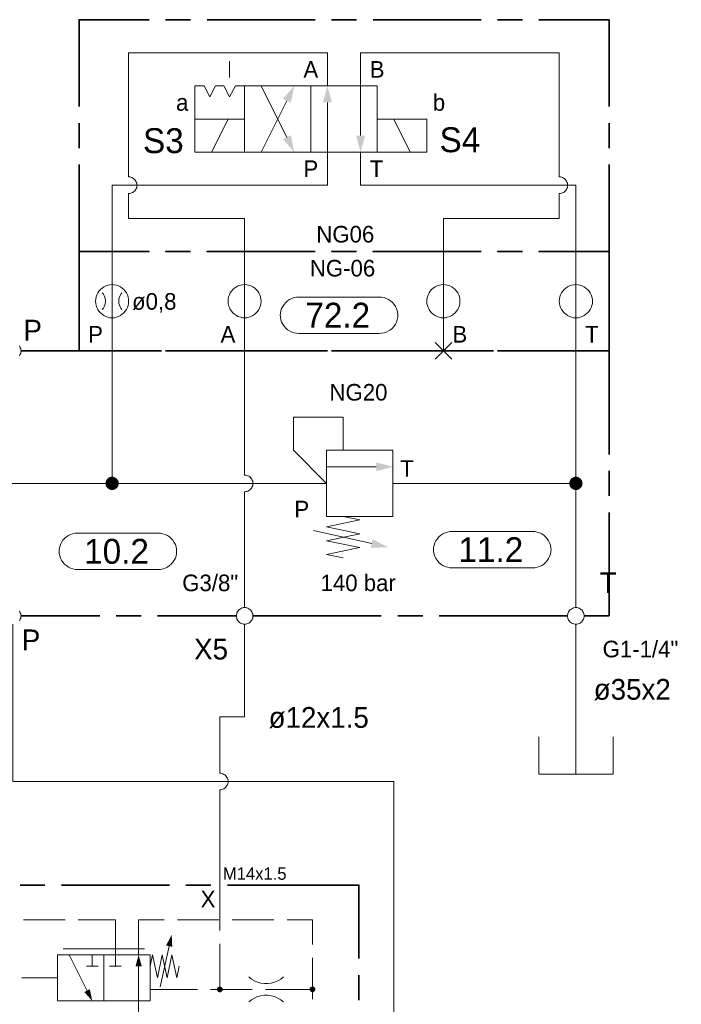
# Model space of a CAD drawing. Header units: millimetres. Extents: x 0 to 203, y 0 to 47.
# Tile 22 of 196: x 17.16 to 20.29, y 10.21 to 14.88. Entities that reach past the tile are written whole.
import ezdxf

# ---------------------------------------------------------------- set-up
doc = ezdxf.new("R2010")
doc.units = ezdxf.units.MM
for name, color, linetype in [('PDF_Geomertry', 7, 'Continuous'), ('PDF_Solid Fills', 7, 'Continuous'), ('PDF_Text', 7, 'Continuous')]:
    doc.layers.add(name, color=color, linetype=linetype)
doc.styles.add('PDF Arial', font='txt')

msp = doc.modelspace()

# ---------------------------------------------------------------- hatches: boundary and pattern name
at = {"layer": 'PDF_Solid Fills', "transparency": 33554559}
for points in [[(17.5946, 12.6776), (17.5785, 12.7049), (17.5826, 12.7068)], [(17.5946, 12.6776), (17.5826, 12.7068), (17.5863, 12.7082)], [(17.5946, 12.6776), (17.5863, 12.7082), (17.5904, 12.709)], [(17.5946, 12.6776), (17.5904, 12.709), (17.5946, 12.709)], [(17.5946, 12.6776), (17.5988, 12.709), (17.6029, 12.7082)], [(17.5946, 12.6776), (17.5946, 12.709), (17.5988, 12.709)], [(17.5946, 12.6776), (17.6029, 12.7082), (17.6062, 12.7068)], [(17.5946, 12.6776), (17.6062, 12.7068), (17.6104, 12.7049)], [(19.7946, 12.6776), (19.7793, 12.7049), (19.7826, 12.7068)], [(19.7946, 12.6776), (19.7826, 12.7068), (19.7868, 12.7082)], [(19.7946, 12.6776), (19.7868, 12.7082), (19.7904, 12.709)], [(19.7946, 12.6776), (19.7904, 12.709), (19.7946, 12.709)], [(19.7946, 12.6776), (19.7988, 12.709), (19.8029, 12.7082)], [(19.7946, 12.6776), (19.7946, 12.709), (19.7988, 12.709)], [(19.7946, 12.6776), (19.8029, 12.7082), (19.8071, 12.7068)], [(19.7946, 12.6776), (19.8071, 12.7068), (19.8104, 12.7049)], [(17.5946, 12.6776), (17.5632, 12.6818), (17.564, 12.686)], [(17.5946, 12.6776), (17.5632, 12.6776), (17.5632, 12.6818)], [(17.5946, 12.6776), (17.5632, 12.6735), (17.5632, 12.6776)], [(17.5946, 12.6776), (17.564, 12.6693), (17.5632, 12.6735)], [(17.5946, 12.6776), (17.564, 12.686), (17.5654, 12.6896)], [(17.5946, 12.6776), (17.5654, 12.6651), (17.564, 12.6693)], [(17.5946, 12.6776), (17.5654, 12.6896), (17.5674, 12.6929)], [(17.5946, 12.6776), (17.5674, 12.6618), (17.5654, 12.6651)], [(17.5946, 12.6776), (17.5674, 12.6929), (17.5696, 12.6965)], [(17.5946, 12.6776), (17.5696, 12.6582), (17.5674, 12.6618)], [(17.5946, 12.6776), (17.5696, 12.6965), (17.5724, 12.6999)], [(17.5946, 12.6776), (17.5724, 12.6554), (17.5696, 12.6582)], [(17.5946, 12.6776), (17.5724, 12.6999), (17.5751, 12.7026)], [(17.5946, 12.6776), (17.5751, 12.6526), (17.5724, 12.6554)], [(17.5946, 12.6776), (17.5751, 12.7026), (17.5785, 12.7049)], [(17.5946, 12.6776), (17.5785, 12.6507), (17.5751, 12.6526)], [(17.5946, 12.6776), (17.5826, 12.6485), (17.5785, 12.6507)], [(17.5946, 12.6776), (17.5863, 12.6471), (17.5826, 12.6485)], [(17.5946, 12.6776), (17.5904, 12.6465), (17.5863, 12.6471)], [(17.5946, 12.6776), (17.5946, 12.6465), (17.5904, 12.6465)], [(17.5946, 12.6776), (17.6104, 12.7049), (17.6132, 12.7026)], [(17.5946, 12.6776), (17.6132, 12.7026), (17.6168, 12.6999)], [(17.5946, 12.6776), (17.6168, 12.6999), (17.6196, 12.6965)], [(17.5946, 12.6776), (17.6196, 12.6965), (17.6215, 12.6929)], [(17.5946, 12.6776), (17.6215, 12.6929), (17.6238, 12.6896)], [(17.5946, 12.6776), (17.6238, 12.6896), (17.6251, 12.686)], [(17.5946, 12.6776), (17.6251, 12.686), (17.6257, 12.6818)], [(17.5946, 12.6776), (17.6257, 12.6818), (17.6257, 12.6776)], [(17.5946, 12.6776), (17.5988, 12.6465), (17.5946, 12.6465)], [(17.5946, 12.6776), (17.6029, 12.6471), (17.5988, 12.6465)], [(17.5946, 12.6776), (17.6062, 12.6485), (17.6029, 12.6471)], [(17.5946, 12.6776), (17.6104, 12.6507), (17.6062, 12.6485)], [(17.5946, 12.6776), (17.6132, 12.6526), (17.6104, 12.6507)], [(17.5946, 12.6776), (17.6168, 12.6554), (17.6132, 12.6526)], [(17.5946, 12.6776), (17.6196, 12.6582), (17.6168, 12.6554)], [(17.5946, 12.6776), (17.6215, 12.6618), (17.6196, 12.6582)], [(17.5946, 12.6776), (17.6238, 12.6651), (17.6215, 12.6618)], [(17.5946, 12.6776), (17.6251, 12.6693), (17.6238, 12.6651)], [(17.5946, 12.6776), (17.6257, 12.6735), (17.6251, 12.6693)], [(17.5946, 12.6776), (17.6257, 12.6776), (17.6257, 12.6735)], [(19.7946, 12.6776), (19.7632, 12.6776), (19.764, 12.6818)], [(19.7946, 12.6776), (19.764, 12.6735), (19.7632, 12.6776)], [(19.7946, 12.6776), (19.764, 12.6818), (19.7646, 12.686)], [(19.7946, 12.6776), (19.7646, 12.6693), (19.764, 12.6735)], [(19.7946, 12.6776), (19.7646, 12.686), (19.766, 12.6896)], [(19.7946, 12.6776), (19.766, 12.6651), (19.7646, 12.6693)], [(19.7946, 12.6776), (19.766, 12.6896), (19.7674, 12.6929)], [(19.7946, 12.6776), (19.7674, 12.6618), (19.766, 12.6651)], [(19.7946, 12.6776), (19.7674, 12.6929), (19.7696, 12.6965)], [(19.7946, 12.6776), (19.7696, 12.6582), (19.7674, 12.6618)], [(19.7946, 12.6776), (19.7696, 12.6965), (19.7724, 12.6999)], [(19.7946, 12.6776), (19.7724, 12.6554), (19.7696, 12.6582)], [(19.7946, 12.6776), (19.7724, 12.6999), (19.7757, 12.7026)], [(19.7946, 12.6776), (19.7757, 12.6526), (19.7724, 12.6554)], [(19.7946, 12.6776), (19.7757, 12.7026), (19.7793, 12.7049)], [(19.7946, 12.6776), (19.7793, 12.6507), (19.7757, 12.6526)], [(19.7946, 12.6776), (19.7826, 12.6485), (19.7793, 12.6507)], [(19.7946, 12.6776), (19.7868, 12.6471), (19.7826, 12.6485)], [(19.7946, 12.6776), (19.7904, 12.6465), (19.7868, 12.6471)], [(19.7946, 12.6776), (19.7946, 12.6465), (19.7904, 12.6465)], [(19.7946, 12.6776), (19.8104, 12.7049), (19.814, 12.7026)], [(19.7946, 12.6776), (19.814, 12.7026), (19.8168, 12.6999)], [(19.7946, 12.6776), (19.8168, 12.6999), (19.8196, 12.6965)], [(19.7946, 12.6776), (19.8196, 12.6965), (19.8224, 12.6929)], [(19.7946, 12.6776), (19.8224, 12.6929), (19.8237, 12.6896)], [(19.7946, 12.6776), (19.8237, 12.6896), (19.8251, 12.686)], [(19.7946, 12.6776), (19.8251, 12.686), (19.8257, 12.6818)], [(19.7946, 12.6776), (19.8257, 12.6818), (19.8265, 12.6776)], [(19.7946, 12.6776), (19.7988, 12.6465), (19.7946, 12.6465)], [(19.7946, 12.6776), (19.8029, 12.6471), (19.7988, 12.6465)], [(19.7946, 12.6776), (19.8071, 12.6485), (19.8029, 12.6471)], [(19.7946, 12.6776), (19.8104, 12.6507), (19.8071, 12.6485)], [(19.7946, 12.6776), (19.814, 12.6526), (19.8104, 12.6507)], [(19.7946, 12.6776), (19.8168, 12.6554), (19.814, 12.6526)], [(19.7946, 12.6776), (19.8196, 12.6582), (19.8168, 12.6554)], [(19.7946, 12.6776), (19.8224, 12.6618), (19.8196, 12.6582)], [(19.7946, 12.6776), (19.8237, 12.6651), (19.8224, 12.6618)], [(19.7946, 12.6776), (19.8251, 12.6693), (19.8237, 12.6651)], [(19.7946, 12.6776), (19.8257, 12.6735), (19.8251, 12.6693)], [(19.7946, 12.6776), (19.8265, 12.6776), (19.8257, 12.6735)], [(18.1049, 10.2771), (18.0918, 10.2804), (18.0924, 10.2818)], [(18.1049, 10.2771), (18.0918, 10.2804), (18.0924, 10.2818)], [(18.1049, 10.2771), (18.0918, 10.2785), (18.0918, 10.2804)], [(18.1049, 10.2771), (18.0918, 10.2785), (18.0918, 10.2804)], [(18.1049, 10.2771), (18.0918, 10.2771), (18.0918, 10.2785)], [(18.1049, 10.2771), (18.0918, 10.2771), (18.0918, 10.2785)], [(18.1049, 10.2771), (18.0924, 10.2818), (18.0932, 10.284)], [(18.1049, 10.2771), (18.0924, 10.2818), (18.0932, 10.284)], [(18.1049, 10.2771), (18.0932, 10.284), (18.0946, 10.2854)], [(18.1049, 10.2771), (18.0932, 10.284), (18.0946, 10.2854)], [(18.1049, 10.2771), (18.0946, 10.2854), (18.0951, 10.2868)], [(18.1049, 10.2771), (18.0946, 10.2854), (18.0951, 10.2868)], [(18.1049, 10.2771), (18.0951, 10.2868), (18.0965, 10.2874)], [(18.1049, 10.2771), (18.0951, 10.2868), (18.0965, 10.2874)], [(18.1049, 10.2771), (18.0965, 10.2874), (18.0988, 10.2887)], [(18.1049, 10.2771), (18.0965, 10.2874), (18.0988, 10.2887)], [(18.1049, 10.2771), (18.0988, 10.2887), (18.1001, 10.2896)], [(18.1049, 10.2771), (18.0988, 10.2887), (18.1001, 10.2896)], [(18.1049, 10.2771), (18.1001, 10.2896), (18.1015, 10.2901)], [(18.1049, 10.2771), (18.1001, 10.2896), (18.1015, 10.2901)], [(18.1049, 10.2771), (18.1015, 10.2901), (18.1035, 10.2901)], [(18.1049, 10.2771), (18.1015, 10.2901), (18.1035, 10.2901)], [(18.1049, 10.2771), (18.1035, 10.2901), (18.1049, 10.291)], [(18.1049, 10.2771), (18.1035, 10.2901), (18.1049, 10.291)], [(18.1049, 10.2771), (18.1049, 10.291), (18.1071, 10.2901)], [(18.1049, 10.2771), (18.1049, 10.291), (18.1071, 10.2901)], [(18.1049, 10.2771), (18.109, 10.2901), (18.1104, 10.2896)], [(18.1049, 10.2771), (18.1071, 10.2901), (18.109, 10.2901)], [(18.1049, 10.2771), (18.109, 10.2901), (18.1104, 10.2896)], [(18.1049, 10.2771), (18.1071, 10.2901), (18.109, 10.2901)], [(18.1049, 10.2771), (18.1104, 10.2896), (18.1118, 10.2887)], [(18.1049, 10.2771), (18.1104, 10.2896), (18.1118, 10.2887)], [(18.1049, 10.2771), (18.1118, 10.2887), (18.1132, 10.2874)], [(18.1049, 10.2771), (18.1118, 10.2887), (18.1132, 10.2874)], [(18.1049, 10.2771), (18.1132, 10.2874), (18.1146, 10.2868)], [(18.1049, 10.2771), (18.1132, 10.2874), (18.1146, 10.2868)], [(18.1049, 10.2771), (18.1146, 10.2868), (18.116, 10.2854)], [(18.1049, 10.2771), (18.1146, 10.2868), (18.116, 10.2854)], [(18.1049, 10.2771), (18.116, 10.2854), (18.1174, 10.284)], [(18.1049, 10.2771), (18.116, 10.2854), (18.1174, 10.284)], [(18.1049, 10.2771), (18.1174, 10.284), (18.1182, 10.2818)], [(18.1049, 10.2771), (18.1174, 10.284), (18.1182, 10.2818)], [(18.1049, 10.2771), (18.1182, 10.2818), (18.1187, 10.2804)], [(18.1049, 10.2771), (18.1182, 10.2818), (18.1187, 10.2804)], [(18.1049, 10.2771), (18.1187, 10.2804), (18.1187, 10.2785)], [(18.1049, 10.2771), (18.1187, 10.2804), (18.1187, 10.2785)], [(18.1049, 10.2771), (18.1187, 10.2785), (18.1187, 10.2771)], [(18.1049, 10.2771), (18.1187, 10.2785), (18.1187, 10.2771)], [(18.5451, 10.2771), (18.5312, 10.2785), (18.5321, 10.2804)], [(18.5451, 10.2771), (18.5312, 10.2785), (18.5321, 10.2804)], [(18.5451, 10.2771), (18.5312, 10.2771), (18.5312, 10.2785)], [(18.5451, 10.2771), (18.5312, 10.2771), (18.5312, 10.2785)], [(18.5451, 10.2771), (18.5321, 10.2804), (18.5326, 10.2818)], [(18.5451, 10.2771), (18.5321, 10.2804), (18.5326, 10.2818)], [(18.5451, 10.2771), (18.5326, 10.2818), (18.5335, 10.284)], [(18.5451, 10.2771), (18.5326, 10.2818), (18.5335, 10.284)], [(18.5451, 10.2771), (18.5335, 10.284), (18.534, 10.2854)], [(18.5451, 10.2771), (18.5335, 10.284), (18.534, 10.2854)], [(18.5451, 10.2771), (18.534, 10.2854), (18.5354, 10.2868)], [(18.5451, 10.2771), (18.534, 10.2854), (18.5354, 10.2868)], [(18.5451, 10.2771), (18.5354, 10.2868), (18.5368, 10.2874)], [(18.5451, 10.2771), (18.5354, 10.2868), (18.5368, 10.2874)], [(18.5451, 10.2771), (18.5368, 10.2874), (18.5382, 10.2887)], [(18.5451, 10.2771), (18.5368, 10.2874), (18.5382, 10.2887)], [(18.5451, 10.2771), (18.5382, 10.2887), (18.5404, 10.2896)], [(18.5451, 10.2771), (18.5382, 10.2887), (18.5404, 10.2896)], [(18.5451, 10.2771), (18.5404, 10.2896), (18.5418, 10.2901)], [(18.5451, 10.2771), (18.5404, 10.2896), (18.5418, 10.2901)], [(18.5451, 10.2771), (18.5418, 10.2901), (18.5437, 10.2901)], [(18.5451, 10.2771), (18.5418, 10.2901), (18.5437, 10.2901)], [(18.5451, 10.2771), (18.5437, 10.2901), (18.5451, 10.291)], [(18.5451, 10.2771), (18.5437, 10.2901), (18.5451, 10.291)], [(18.5451, 10.2771), (18.5451, 10.291), (18.5474, 10.2901)], [(18.5451, 10.2771), (18.5451, 10.291), (18.5474, 10.2901)], [(18.5451, 10.2771), (18.5488, 10.2901), (18.5507, 10.2896)], [(18.5451, 10.2771), (18.5474, 10.2901), (18.5488, 10.2901)], [(18.5451, 10.2771), (18.5488, 10.2901), (18.5507, 10.2896)], [(18.5451, 10.2771), (18.5474, 10.2901), (18.5488, 10.2901)], [(18.5451, 10.2771), (18.5507, 10.2896), (18.5521, 10.2887)], [(18.5451, 10.2771), (18.5507, 10.2896), (18.5521, 10.2887)], [(18.5451, 10.2771), (18.5521, 10.2887), (18.5535, 10.2874)], [(18.5451, 10.2771), (18.5521, 10.2887), (18.5535, 10.2874)], [(18.5451, 10.2771), (18.5535, 10.2874), (18.5549, 10.2868)], [(18.5451, 10.2771), (18.5535, 10.2874), (18.5549, 10.2868)], [(18.5451, 10.2771), (18.5549, 10.2868), (18.5562, 10.2854)], [(18.5451, 10.2771), (18.5549, 10.2868), (18.5562, 10.2854)], [(18.5451, 10.2771), (18.5562, 10.2854), (18.5571, 10.284)], [(18.5451, 10.2771), (18.5562, 10.2854), (18.5571, 10.284)], [(18.5451, 10.2771), (18.5571, 10.284), (18.5576, 10.2818)], [(18.5451, 10.2771), (18.5571, 10.284), (18.5576, 10.2818)], [(18.5451, 10.2771), (18.5576, 10.2818), (18.5585, 10.2804)], [(18.5451, 10.2771), (18.5576, 10.2818), (18.5585, 10.2804)], [(18.5451, 10.2771), (18.5585, 10.2804), (18.559, 10.2785)], [(18.5451, 10.2771), (18.5585, 10.2804), (18.559, 10.2785)], [(18.5451, 10.2771), (18.559, 10.2785), (18.559, 10.2771)], [(18.5451, 10.2771), (18.559, 10.2785), (18.559, 10.2771)], [(18.1049, 10.2771), (18.0918, 10.2749), (18.0918, 10.2771)], [(18.1049, 10.2771), (18.0918, 10.2735), (18.0918, 10.2749)], [(18.1049, 10.2771), (18.0924, 10.2715), (18.0918, 10.2735)], [(18.1049, 10.2771), (18.0918, 10.2749), (18.0918, 10.2771)], [(18.1049, 10.2771), (18.0918, 10.2735), (18.0918, 10.2749)], [(18.1049, 10.2771), (18.0924, 10.2715), (18.0918, 10.2735)], [(18.1049, 10.2771), (18.0932, 10.2701), (18.0924, 10.2715)], [(18.1049, 10.2771), (18.0932, 10.2701), (18.0924, 10.2715)], [(18.1049, 10.2771), (18.0946, 10.2687), (18.0932, 10.2701)], [(18.1049, 10.2771), (18.0946, 10.2687), (18.0932, 10.2701)], [(18.1049, 10.2771), (18.0951, 10.2674), (18.0946, 10.2687)], [(18.1049, 10.2771), (18.0951, 10.2674), (18.0946, 10.2687)], [(18.1049, 10.2771), (18.0965, 10.266), (18.0951, 10.2674)], [(18.1049, 10.2771), (18.0965, 10.266), (18.0951, 10.2674)], [(18.1049, 10.2771), (18.0988, 10.2651), (18.0965, 10.266)], [(18.1049, 10.2771), (18.0988, 10.2651), (18.0965, 10.266)], [(18.1049, 10.2771), (18.1001, 10.2638), (18.0988, 10.2651)], [(18.1049, 10.2771), (18.1001, 10.2638), (18.0988, 10.2651)], [(18.1049, 10.2771), (18.1015, 10.2638), (18.1001, 10.2638)], [(18.1049, 10.2771), (18.1015, 10.2638), (18.1001, 10.2638)], [(18.1049, 10.2771), (18.1035, 10.2632), (18.1015, 10.2638)], [(18.1049, 10.2771), (18.1035, 10.2632), (18.1015, 10.2638)], [(18.1049, 10.2771), (18.1049, 10.2632), (18.1035, 10.2632)], [(18.1049, 10.2771), (18.1049, 10.2632), (18.1035, 10.2632)], [(18.1049, 10.2771), (18.1071, 10.2632), (18.1049, 10.2632)], [(18.1049, 10.2771), (18.109, 10.2638), (18.1071, 10.2632)], [(18.1049, 10.2771), (18.1104, 10.2638), (18.109, 10.2638)], [(18.1049, 10.2771), (18.1118, 10.2651), (18.1104, 10.2638)], [(18.1049, 10.2771), (18.1132, 10.266), (18.1118, 10.2651)], [(18.1049, 10.2771), (18.1146, 10.2674), (18.1132, 10.266)], [(18.1049, 10.2771), (18.116, 10.2687), (18.1146, 10.2674)], [(18.1049, 10.2771), (18.1174, 10.2701), (18.116, 10.2687)], [(18.1049, 10.2771), (18.1182, 10.2715), (18.1174, 10.2701)], [(18.1049, 10.2771), (18.1187, 10.2735), (18.1182, 10.2715)], [(18.1049, 10.2771), (18.1187, 10.2749), (18.1187, 10.2735)], [(18.1049, 10.2771), (18.1187, 10.2771), (18.1187, 10.2749)], [(18.1049, 10.2771), (18.1071, 10.2632), (18.1049, 10.2632)], [(18.1049, 10.2771), (18.109, 10.2638), (18.1071, 10.2632)], [(18.1049, 10.2771), (18.1104, 10.2638), (18.109, 10.2638)], [(18.1049, 10.2771), (18.1118, 10.2651), (18.1104, 10.2638)], [(18.1049, 10.2771), (18.1132, 10.266), (18.1118, 10.2651)], [(18.1049, 10.2771), (18.1146, 10.2674), (18.1132, 10.266)], [(18.1049, 10.2771), (18.116, 10.2687), (18.1146, 10.2674)], [(18.1049, 10.2771), (18.1174, 10.2701), (18.116, 10.2687)], [(18.1049, 10.2771), (18.1182, 10.2715), (18.1174, 10.2701)], [(18.1049, 10.2771), (18.1187, 10.2735), (18.1182, 10.2715)], [(18.1049, 10.2771), (18.1187, 10.2749), (18.1187, 10.2735)], [(18.1049, 10.2771), (18.1187, 10.2771), (18.1187, 10.2749)], [(18.5451, 10.2771), (18.5312, 10.2749), (18.5312, 10.2771)], [(18.5451, 10.2771), (18.5321, 10.2735), (18.5312, 10.2749)], [(18.5451, 10.2771), (18.5312, 10.2749), (18.5312, 10.2771)], [(18.5451, 10.2771), (18.5321, 10.2735), (18.5312, 10.2749)], [(18.5451, 10.2771), (18.5326, 10.2715), (18.5321, 10.2735)], [(18.5451, 10.2771), (18.5326, 10.2715), (18.5321, 10.2735)], [(18.5451, 10.2771), (18.5335, 10.2701), (18.5326, 10.2715)], [(18.5451, 10.2771), (18.5335, 10.2701), (18.5326, 10.2715)], [(18.5451, 10.2771), (18.534, 10.2687), (18.5335, 10.2701)], [(18.5451, 10.2771), (18.534, 10.2687), (18.5335, 10.2701)], [(18.5451, 10.2771), (18.5354, 10.2674), (18.534, 10.2687)], [(18.5451, 10.2771), (18.5354, 10.2674), (18.534, 10.2687)], [(18.5451, 10.2771), (18.5368, 10.266), (18.5354, 10.2674)], [(18.5451, 10.2771), (18.5368, 10.266), (18.5354, 10.2674)], [(18.5451, 10.2771), (18.5382, 10.2651), (18.5368, 10.266)], [(18.5451, 10.2771), (18.5382, 10.2651), (18.5368, 10.266)], [(18.5451, 10.2771), (18.5404, 10.2638), (18.5382, 10.2651)], [(18.5451, 10.2771), (18.5404, 10.2638), (18.5382, 10.2651)], [(18.5451, 10.2771), (18.5418, 10.2638), (18.5404, 10.2638)], [(18.5451, 10.2771), (18.5418, 10.2638), (18.5404, 10.2638)], [(18.5451, 10.2771), (18.5437, 10.2632), (18.5418, 10.2638)], [(18.5451, 10.2771), (18.5437, 10.2632), (18.5418, 10.2638)], [(18.5451, 10.2771), (18.5451, 10.2632), (18.5437, 10.2632)], [(18.5451, 10.2771), (18.5451, 10.2632), (18.5437, 10.2632)], [(18.5451, 10.2771), (18.5474, 10.2632), (18.5451, 10.2632)], [(18.5451, 10.2771), (18.5488, 10.2638), (18.5474, 10.2632)], [(18.5451, 10.2771), (18.5507, 10.2638), (18.5488, 10.2638)], [(18.5451, 10.2771), (18.5521, 10.2651), (18.5507, 10.2638)], [(18.5451, 10.2771), (18.5535, 10.266), (18.5521, 10.2651)], [(18.5451, 10.2771), (18.5549, 10.2674), (18.5535, 10.266)], [(18.5451, 10.2771), (18.5562, 10.2687), (18.5549, 10.2674)], [(18.5451, 10.2771), (18.5571, 10.2701), (18.5562, 10.2687)], [(18.5451, 10.2771), (18.5576, 10.2715), (18.5571, 10.2701)], [(18.5451, 10.2771), (18.5585, 10.2735), (18.5576, 10.2715)], [(18.5451, 10.2771), (18.559, 10.2749), (18.5585, 10.2735)], [(18.5451, 10.2771), (18.559, 10.2771), (18.559, 10.2749)], [(18.5451, 10.2771), (18.5474, 10.2632), (18.5451, 10.2632)], [(18.5451, 10.2771), (18.5488, 10.2638), (18.5474, 10.2632)], [(18.5451, 10.2771), (18.5507, 10.2638), (18.5488, 10.2638)], [(18.5451, 10.2771), (18.5521, 10.2651), (18.5507, 10.2638)], [(18.5451, 10.2771), (18.5535, 10.266), (18.5521, 10.2651)], [(18.5451, 10.2771), (18.5549, 10.2674), (18.5535, 10.266)], [(18.5451, 10.2771), (18.5562, 10.2687), (18.5549, 10.2674)], [(18.5451, 10.2771), (18.5571, 10.2701), (18.5562, 10.2687)], [(18.5451, 10.2771), (18.5576, 10.2715), (18.5571, 10.2701)], [(18.5451, 10.2771), (18.5585, 10.2735), (18.5576, 10.2715)], [(18.5451, 10.2771), (18.559, 10.2749), (18.5585, 10.2735)], [(18.5451, 10.2771), (18.559, 10.2771), (18.559, 10.2749)]]:
    msp.add_hatch(color=256, dxfattribs=at).paths.add_polyline_path(points)

# ---------------------------------------------------------------- linework, layer by layer
at = {"layer": 'PDF_Geomertry', "lineweight": 35}
for points in [[(17.7696, 14.8776), (17.4376, 14.8776), (17.4376, 14.466)], [(17.966, 14.8776), (17.8479, 14.8776)], [(18.5571, 14.8776), (18.0451, 14.8776)], [(18.7535, 14.8776), (18.6354, 14.8776)], [(19.3446, 14.8776), (18.8326, 14.8776)], [(19.541, 14.8776), (19.4229, 14.8776)], [(19.9521, 14.466), (19.9521, 14.8776), (19.6196, 14.8776)], [(17.4376, 14.3868), (17.4376, 14.2687)], [(19.9521, 14.2687), (19.9521, 14.3868)], [(17.7696, 13.3063), (17.4376, 13.3063), (17.4376, 13.7776), (17.7696, 13.7776), (17.4376, 13.7776), (17.4376, 14.1901)], [(19.6196, 13.3063), (19.9521, 13.3063), (19.9521, 13.7776), (19.6196, 13.7776), (19.9521, 13.7776), (19.9521, 14.1901)], [(17.1626, 13.3063), (17.6321, 13.3063)], [(17.7104, 13.3063), (17.8285, 13.3063)], [(17.966, 13.3063), (17.8479, 13.3063)], [(17.9076, 13.3063), (18.4196, 13.3063)], [(18.5571, 13.3063), (18.0451, 13.3063)], [(18.4979, 13.3063), (18.616, 13.3063)], [(18.7535, 13.3063), (18.6354, 13.3063)], [(18.6951, 13.3063), (19.2063, 13.3063)], [(19.3446, 13.3063), (18.8326, 13.3063)], [(19.2854, 13.3063), (19.4035, 13.3063)], [(19.541, 13.3063), (19.4229, 13.3063)], [(19.4821, 13.3063), (19.9521, 13.3063), (19.9521, 12.8151)], [(19.9521, 12.6188), (19.9521, 12.7368)], [(19.834, 12.0493), (19.9521, 12.0493), (19.9521, 12.5396)], [(17.1626, 12.0493), (17.5354, 12.0493)], [(17.614, 12.0493), (17.7321, 12.0493)], [(17.8104, 12.0493), (18.184, 12.0493)], [(18.2626, 12.0493), (18.871, 12.0493)], [(18.9501, 12.0493), (19.0682, 12.0493)], [(19.1465, 12.0493), (19.7557, 12.0493)], [(17.2757, 10.7721), (17.1576, 10.7721)], [(17.866, 10.7721), (17.3543, 10.7721)], [(18.0626, 10.7721), (17.9446, 10.7721)], [(18.7654, 10.4235), (18.7654, 10.7721), (18.1418, 10.7721)], [(18.7654, 10.2262), (18.7654, 10.3443)]]:
    msp.add_lwpolyline(points, dxfattribs=at)
at = {"layer": 'PDF_Geomertry', "lineweight": 15}
for points in [[(18.616, 14.5638), (18.616, 14.7207), (17.6729, 14.7207), (17.6729, 14.1313), (17.6779, 14.1313), (17.6835, 14.1299), (17.6882, 14.1285), (17.6924, 14.1262), (17.6965, 14.1235), (17.7007, 14.1201), (17.7043, 14.116), (17.7071, 14.1118), (17.709, 14.1068), (17.7113, 14.1021), (17.7118, 14.0971), (17.7126, 14.0924), (17.7118, 14.0868), (17.7113, 14.0818), (17.709, 14.0771), (17.7071, 14.0721), (17.7043, 14.0679), (17.7007, 14.0646), (17.6965, 14.061), (17.6924, 14.0582), (17.6882, 14.0554), (17.6835, 14.054), (17.6779, 14.0535), (17.6729, 14.0526), (17.6779, 14.0535), (17.6835, 14.054), (17.6882, 14.0554), (17.6924, 14.0582), (17.6965, 14.061), (17.7007, 14.0646), (17.7043, 14.0679), (17.7071, 14.0721), (17.709, 14.0771), (17.7113, 14.0818), (17.7118, 14.0868), (17.7126, 14.0924), (17.7118, 14.0971), (17.7113, 14.1021), (17.709, 14.1068), (17.7071, 14.1118), (17.7043, 14.116), (17.7007, 14.1201), (17.6965, 14.1235), (17.6924, 14.1262), (17.6882, 14.1285), (17.6835, 14.1299), (17.6779, 14.1313), (17.6729, 14.1313)], [(19.716, 14.1313), (19.716, 14.7207), (18.7729, 14.7207), (18.7729, 14.5638), (18.7729, 14.3276)], [(18.1521, 14.6026), (18.1521, 14.6813)], [(18.3015, 14.5638), (18.4238, 14.3193)], [(18.6904, 12.8346), (18.6904, 12.9915), (18.4549, 12.9915), (18.4549, 12.8346), (18.6118, 12.6776), (17.5946, 12.6776), (17.5946, 13.3063), (17.5946, 13.7776), (17.5946, 14.0924), (18.616, 14.0924), (18.616, 14.2493), (18.616, 14.4854)], [(18.3015, 14.2493), (18.4238, 14.4929)], [(18.066, 14.2493), (18.1446, 14.4063)], [(19.009, 14.2493), (18.9307, 14.4063)], [(19.7946, 12.0882), (19.7946, 12.6776), (19.7946, 13.3063), (19.7946, 13.7776), (19.7946, 14.0924), (18.7729, 14.0924), (18.7729, 14.2493)], [(19.166, 13.3063), (19.166, 13.7776), (19.166, 13.9346), (19.716, 13.9346), (19.716, 14.0526), (19.7215, 14.0535), (19.7265, 14.054), (19.7312, 14.0554), (19.7363, 14.0582), (19.7404, 14.061), (19.7437, 14.0646), (19.7474, 14.0679), (19.7501, 14.0721), (19.7521, 14.0771), (19.7543, 14.0818), (19.7549, 14.0868), (19.7557, 14.0924), (19.7549, 14.0971), (19.7543, 14.1021), (19.7521, 14.1068), (19.7501, 14.1118), (19.7474, 14.116), (19.7437, 14.1201), (19.7404, 14.1235), (19.7363, 14.1262), (19.7312, 14.1285), (19.7265, 14.1299), (19.7215, 14.1313), (19.716, 14.1313), (19.7215, 14.1313), (19.7265, 14.1299), (19.7312, 14.1285), (19.7363, 14.1262), (19.7404, 14.1235), (19.7437, 14.1201), (19.7474, 14.116), (19.7501, 14.1118), (19.7521, 14.1068), (19.7543, 14.1021), (19.7549, 14.0971), (19.7557, 14.0924), (19.7549, 14.0868), (19.7543, 14.0818), (19.7521, 14.0771), (19.7501, 14.0721), (19.7474, 14.0679), (19.7437, 14.0646), (19.7404, 14.061), (19.7363, 14.0582), (19.7312, 14.0554), (19.7265, 14.054), (19.7215, 14.0535), (19.716, 14.0526)], [(17.6729, 14.0526), (17.6729, 13.9346), (18.2229, 13.9346), (18.2229, 13.7776), (18.2229, 13.3063), (18.2229, 12.7165)], [(17.5946, 13.6207), (17.5946, 13.4632)], [(19.166, 13.6207), (19.166, 13.4632)], [(19.7946, 13.6207), (19.7946, 13.4632)], [(17.5479, 13.5026), (17.5529, 13.509), (17.5571, 13.516), (17.5599, 13.5229), (17.5618, 13.5304), (17.5626, 13.5382), (17.5626, 13.5457), (17.5618, 13.5535), (17.5599, 13.561), (17.5571, 13.5688), (17.5529, 13.5749), (17.5479, 13.5812)], [(17.641, 13.5812), (17.6363, 13.5749), (17.6321, 13.5688), (17.6293, 13.561), (17.6271, 13.5535), (17.6257, 13.5457), (17.6257, 13.5382), (17.6271, 13.5304), (17.6293, 13.5229), (17.6321, 13.516), (17.6363, 13.509), (17.641, 13.5026)], [(17.1543, 13.2826), (17.1571, 13.2868), (17.159, 13.291), (17.1613, 13.2957), (17.1618, 13.3013), (17.1626, 13.3063), (17.1626, 13.3063), (17.1618, 13.311), (17.1613, 13.3165), (17.159, 13.3215), (17.1571, 13.3257), (17.1543, 13.3304)], [(19.1271, 13.2674), (19.2057, 13.3457)], [(19.2057, 13.2674), (19.1271, 13.3457)], [(18.6118, 12.7563), (18.8479, 12.7563)], [(18.2229, 12.0882), (18.2229, 12.6382), (18.2285, 12.6388), (18.2335, 12.6396), (18.2382, 12.6415), (18.2424, 12.6437), (18.2474, 12.6465), (18.2507, 12.6499), (18.2543, 12.6535), (18.2571, 12.6582), (18.259, 12.6624), (18.2613, 12.6674), (18.2618, 12.6721), (18.2626, 12.6776), (18.2618, 12.6826), (18.2613, 12.6874), (18.259, 12.6924), (18.2571, 12.6971), (18.2543, 12.7013), (18.2507, 12.7054), (18.2474, 12.709), (18.2424, 12.7118), (18.2382, 12.7138), (18.2335, 12.7151), (18.2285, 12.7165), (18.2229, 12.7165), (18.2285, 12.7165), (18.2335, 12.7151), (18.2382, 12.7138), (18.2424, 12.7118), (18.2474, 12.709), (18.2507, 12.7054), (18.2543, 12.7013), (18.2571, 12.6971), (18.259, 12.6924), (18.2613, 12.6874), (18.2618, 12.6826), (18.2626, 12.6776), (18.2618, 12.6721), (18.2613, 12.6674), (18.259, 12.6624), (18.2571, 12.6582), (18.2543, 12.6535), (18.2507, 12.6499), (18.2474, 12.6465), (18.2424, 12.6437), (18.2382, 12.6415), (18.2335, 12.6396), (18.2285, 12.6388), (18.2229, 12.6382)], [(16.8479, 12.6776), (17.1229, 12.6776), (17.5946, 12.6776)], [(18.9265, 12.6776), (19.7946, 12.6776)], [(18.6904, 12.5201), (18.7696, 12.504), (18.6118, 12.4715), (18.7696, 12.4388), (18.6118, 12.4054), (18.7696, 12.3729), (18.6118, 12.3401), (18.6904, 12.3243)], [(18.5493, 12.4535), (18.8265, 12.3924)], [(17.1543, 12.0249), (17.1571, 12.029), (17.159, 12.034), (17.1613, 12.0387), (17.1618, 12.0438), (17.1626, 12.0493), (17.1626, 12.0493), (17.1618, 12.054), (17.1613, 12.059), (17.159, 12.0638), (17.1571, 12.0688), (17.1543, 12.0729)], [(17.1229, 12.0096), (17.1229, 11.2632), (18.9307, 11.2632), (18.9307, 9.0118), (18.9307, 8.6818), (18.7654, 8.6818), (16.8404, 8.6818), (16.1799, 8.6818), (16.1251, 8.6818), (16.1251, 8.1313), (16.1251, 8.0215)], [(18.1049, 11.3021), (18.1049, 11.5693), (18.2229, 11.5693), (18.2229, 12.0096)], [(19.7946, 11.2985), (19.7946, 11.5576), (19.7946, 12.0096)], [(19.6182, 11.4749), (19.6182, 11.2985), (19.9715, 11.2985), (19.9715, 11.4749)], [(18.1049, 11.2235), (18.1104, 11.2243), (18.1154, 11.2249), (18.1201, 11.2271), (18.1251, 11.229), (18.1293, 11.2318), (18.1326, 11.2354), (18.1363, 11.2388), (18.139, 11.2438), (18.1418, 11.2479), (18.1432, 11.2526), (18.1446, 11.2582), (18.1446, 11.2632), (18.1446, 11.2679), (18.1432, 11.2735), (18.1418, 11.2785), (18.139, 11.2826), (18.1363, 11.2868), (18.1326, 11.291), (18.1293, 11.2943), (18.1251, 11.2971), (18.1201, 11.2993), (18.1154, 11.3013), (18.1104, 11.3021), (18.1049, 11.3021), (18.1104, 11.3021), (18.1154, 11.3013), (18.1201, 11.2993), (18.1251, 11.2971), (18.1293, 11.2943), (18.1326, 11.291), (18.1363, 11.2868), (18.139, 11.2826), (18.1418, 11.2785), (18.1432, 11.2735), (18.1446, 11.2679), (18.1446, 11.2632), (18.1446, 11.2582), (18.1432, 11.2526), (18.1418, 11.2479), (18.139, 11.2438), (18.1363, 11.2388), (18.1326, 11.2354), (18.1293, 11.2318), (18.1251, 11.229), (18.1201, 11.2271), (18.1154, 11.2249), (18.1104, 11.2243), (18.1049, 11.2235), (18.1049, 10.7721), (18.1049, 10.5563)], [(17.1743, 10.6068), (17.371, 10.6068)], [(17.434, 10.6068), (17.6104, 10.6068), (17.6104, 10.4415), (17.6104, 10.3868)], [(17.8418, 10.6068), (17.7201, 10.6068), (17.7201, 10.4415)], [(18.1015, 10.6068), (17.9043, 10.6068)], [(18.3613, 10.6068), (18.164, 10.6068)], [(18.5451, 10.4901), (18.5451, 10.6068), (18.4243, 10.6068)], [(17.3626, 10.4693), (17.7479, 10.4693)], [(17.8224, 10.2887), (17.8654, 10.4826)], [(18.1049, 10.4929), (18.1049, 10.2771)], [(17.3904, 10.4415), (17.4757, 10.2707)], [(17.5001, 10.4415), (17.5001, 10.3868)], [(17.7751, 10.3868), (17.7868, 10.4415), (17.8099, 10.3318), (17.8326, 10.4415), (17.8557, 10.3318), (17.8785, 10.4415), (17.9015, 10.3318), (17.9126, 10.3868)], [(18.5451, 10.4271), (18.5451, 10.2304)], [(17.5279, 10.3868), (17.4724, 10.3868)], [(17.6376, 10.3868), (17.5826, 10.3868)], [(17.7201, 10.0535), (17.7201, 10.2221), (17.7201, 10.3868)], [(17.1668, 10.3318), (17.3349, 10.3318)], [(18.2424, 10.336), (18.2557, 10.3257), (18.2696, 10.3174), (18.2849, 10.311), (18.3007, 10.3068), (18.3168, 10.3049), (18.3335, 10.3049), (18.3493, 10.3068), (18.3654, 10.311), (18.3807, 10.3174), (18.3946, 10.3257), (18.4076, 10.336)], [(17.7751, 10.2771), (17.9988, 10.2771)], [(18.0618, 10.2771), (18.2585, 10.2771)], [(18.4076, 10.2179), (18.3946, 10.2276), (18.3807, 10.236), (18.3654, 10.2424), (18.3493, 10.2471), (18.3335, 10.2493), (18.3168, 10.2493), (18.3007, 10.2471), (18.2849, 10.2424), (18.2696, 10.236), (18.2557, 10.2276), (18.2424, 10.2179)], [(18.3215, 10.2771), (18.5451, 10.2771)]]:
    msp.add_lwpolyline(points, dxfattribs=at)
for points in [[(18.2229, 14.4063), (18.2229, 14.5638), (18.1799, 14.5638), (18.1521, 14.5124), (18.1251, 14.5638), (18.0854, 14.5638), (18.0585, 14.5124), (18.0307, 14.5638), (17.9876, 14.5638), (17.9876, 14.4063)], [(18.5376, 14.5638), (18.2229, 14.5638), (18.2229, 14.2493), (18.5376, 14.2493), (18.5376, 14.5638)], [(18.8515, 14.2493), (18.5376, 14.2493), (18.5376, 14.5638), (18.8515, 14.5638), (18.8515, 14.2493)], [(17.9876, 14.2493), (18.2229, 14.2493), (18.2229, 14.4063), (17.9876, 14.4063), (17.9876, 14.2493)], [(18.8515, 14.2493), (19.0876, 14.2493), (19.0876, 14.4063), (18.8515, 14.4063), (18.8515, 14.2493)], [(17.6729, 13.5424), (17.6724, 13.5521), (17.6701, 13.5624), (17.6668, 13.5721), (17.6626, 13.5812), (17.6571, 13.5896), (17.6501, 13.5979), (17.6424, 13.604), (17.6335, 13.6104), (17.6243, 13.6146), (17.6146, 13.6179), (17.6049, 13.6201), (17.5946, 13.6207), (17.584, 13.6201), (17.5743, 13.6179), (17.5646, 13.6146), (17.5549, 13.6104), (17.5465, 13.604), (17.539, 13.5979), (17.5321, 13.5896), (17.5265, 13.5812), (17.5215, 13.5721), (17.5188, 13.5624), (17.5168, 13.5521), (17.516, 13.5424), (17.5168, 13.5318), (17.5188, 13.5215), (17.5215, 13.5118), (17.5265, 13.5026), (17.5321, 13.4943), (17.539, 13.4868), (17.5465, 13.4799), (17.5549, 13.4743), (17.5646, 13.4693), (17.5743, 13.466), (17.584, 13.4638), (17.5946, 13.4632), (17.6049, 13.4638), (17.6146, 13.466), (17.6243, 13.4693), (17.6335, 13.4743), (17.6424, 13.4799), (17.6501, 13.4868), (17.6571, 13.4943), (17.6626, 13.5026), (17.6668, 13.5118), (17.6701, 13.5215), (17.6724, 13.5318), (17.6729, 13.5424)], [(18.3015, 13.5424), (18.3007, 13.5521), (18.2988, 13.5624), (18.296, 13.5721), (18.291, 13.5812), (18.2854, 13.5896), (18.2785, 13.5979), (18.271, 13.604), (18.2626, 13.6104), (18.2529, 13.6146), (18.2432, 13.6179), (18.2335, 13.6201), (18.2229, 13.6207), (18.2126, 13.6201), (18.2029, 13.6179), (18.1932, 13.6146), (18.184, 13.6104), (18.1751, 13.604), (18.1674, 13.5979), (18.1604, 13.5896), (18.1549, 13.5812), (18.1507, 13.5721), (18.1474, 13.5624), (18.1451, 13.5521), (18.1446, 13.5424), (18.1451, 13.5318), (18.1474, 13.5215), (18.1507, 13.5118), (18.1549, 13.5026), (18.1604, 13.4943), (18.1674, 13.4868), (18.1751, 13.4799), (18.184, 13.4743), (18.1932, 13.4693), (18.2029, 13.466), (18.2126, 13.4638), (18.2229, 13.4632), (18.2335, 13.4638), (18.2432, 13.466), (18.2529, 13.4693), (18.2626, 13.4743), (18.271, 13.4799), (18.2785, 13.4868), (18.2854, 13.4943), (18.291, 13.5026), (18.296, 13.5118), (18.2988, 13.5215), (18.3007, 13.5318), (18.3015, 13.5424)], [(19.2446, 13.5424), (19.2437, 13.5521), (19.2418, 13.5624), (19.239, 13.5721), (19.234, 13.5812), (19.2285, 13.5896), (19.2215, 13.5979), (19.214, 13.604), (19.2057, 13.6104), (19.196, 13.6146), (19.1863, 13.6179), (19.1765, 13.6201), (19.166, 13.6207), (19.1557, 13.6201), (19.146, 13.6179), (19.1363, 13.6146), (19.1271, 13.6104), (19.1182, 13.604), (19.1104, 13.5979), (19.1035, 13.5896), (19.0979, 13.5812), (19.0938, 13.5721), (19.0904, 13.5624), (19.0882, 13.5521), (19.0876, 13.5424), (19.0882, 13.5318), (19.0904, 13.5215), (19.0938, 13.5118), (19.0979, 13.5026), (19.1035, 13.4943), (19.1104, 13.4868), (19.1182, 13.4799), (19.1271, 13.4743), (19.1363, 13.4693), (19.146, 13.466), (19.1557, 13.4638), (19.166, 13.4632), (19.1765, 13.4638), (19.1863, 13.466), (19.196, 13.4693), (19.2057, 13.4743), (19.214, 13.4799), (19.2215, 13.4868), (19.2285, 13.4943), (19.234, 13.5026), (19.239, 13.5118), (19.2418, 13.5215), (19.2437, 13.5318), (19.2446, 13.5424)], [(19.8738, 13.5424), (19.8729, 13.5521), (19.871, 13.5624), (19.8674, 13.5721), (19.8626, 13.5812), (19.8571, 13.5896), (19.8501, 13.5979), (19.8424, 13.604), (19.834, 13.6104), (19.8251, 13.6146), (19.8154, 13.6179), (19.8049, 13.6201), (19.7946, 13.6207), (19.7849, 13.6201), (19.7743, 13.6179), (19.7646, 13.6146), (19.7557, 13.6104), (19.7465, 13.604), (19.739, 13.5979), (19.7326, 13.5896), (19.7265, 13.5812), (19.7224, 13.5721), (19.7188, 13.5624), (19.7168, 13.5521), (19.716, 13.5424), (19.7168, 13.5318), (19.7188, 13.5215), (19.7224, 13.5118), (19.7265, 13.5026), (19.7326, 13.4943), (19.739, 13.4868), (19.7465, 13.4799), (19.7557, 13.4743), (19.7646, 13.4693), (19.7743, 13.466), (19.7849, 13.4638), (19.7946, 13.4632), (19.8049, 13.4638), (19.8154, 13.466), (19.8251, 13.4693), (19.834, 13.4743), (19.8424, 13.4799), (19.8501, 13.4868), (19.8571, 13.4943), (19.8626, 13.5026), (19.8674, 13.5118), (19.871, 13.5215), (19.8729, 13.5318), (19.8738, 13.5424)], [(18.8618, 13.5618), (18.8729, 13.561), (18.8849, 13.559), (18.8951, 13.5549), (18.9057, 13.5499), (18.9154, 13.5438), (18.9243, 13.536), (18.9321, 13.5271), (18.9382, 13.5174), (18.9432, 13.5068), (18.9474, 13.4965), (18.9493, 13.4846), (18.9501, 13.4735), (18.9501, 13.4771), (18.9493, 13.466), (18.9474, 13.454), (18.9432, 13.4429), (18.9382, 13.4332), (18.9321, 13.4235), (18.9243, 13.4146), (18.9154, 13.4068), (18.9057, 13.4007), (18.8951, 13.3957), (18.8849, 13.3915), (18.8729, 13.3896), (18.8618, 13.3888), (18.4807, 13.3888), (18.4688, 13.3896), (18.4576, 13.3915), (18.4465, 13.3957), (18.4363, 13.4007), (18.4265, 13.4068), (18.4182, 13.4146), (18.4104, 13.4235), (18.4043, 13.4332), (18.3988, 13.4429), (18.3951, 13.454), (18.3932, 13.466), (18.3918, 13.4771), (18.3918, 13.4735), (18.3932, 13.4846), (18.3951, 13.4965), (18.3988, 13.5068), (18.4043, 13.5174), (18.4104, 13.5271), (18.4182, 13.536), (18.4265, 13.5438), (18.4363, 13.5499), (18.4465, 13.5549), (18.4576, 13.559), (18.4688, 13.561), (18.4807, 13.5618), (18.8618, 13.5618)], [(18.9265, 12.8346), (18.6118, 12.8346), (18.6118, 12.5201), (18.9265, 12.5201), (18.9265, 12.8346)], [(17.8126, 12.4415), (17.8243, 12.441), (17.8354, 12.4388), (17.8465, 12.4354), (17.8571, 12.4299), (17.866, 12.4235), (17.8751, 12.416), (17.8826, 12.4076), (17.889, 12.3979), (17.8946, 12.3874), (17.8979, 12.3762), (17.9001, 12.3651), (17.9007, 12.3535), (17.9007, 12.3576), (17.9001, 12.3457), (17.8979, 12.3346), (17.8946, 12.3235), (17.889, 12.3132), (17.8826, 12.3035), (17.8751, 12.2951), (17.866, 12.2874), (17.8571, 12.2804), (17.8465, 12.2757), (17.8354, 12.2721), (17.8243, 12.2693), (17.8126, 12.2687), (17.4312, 12.2687), (17.4196, 12.2693), (17.4085, 12.2721), (17.3974, 12.2757), (17.3868, 12.2804), (17.3779, 12.2874), (17.3687, 12.2951), (17.3613, 12.3035), (17.3549, 12.3132), (17.3493, 12.3235), (17.346, 12.3346), (17.3438, 12.3457), (17.3432, 12.3576), (17.3432, 12.3535), (17.3438, 12.3651), (17.346, 12.3762), (17.3493, 12.3874), (17.3549, 12.3979), (17.3613, 12.4076), (17.3687, 12.416), (17.3779, 12.4235), (17.3868, 12.4299), (17.3974, 12.4354), (17.4085, 12.4388), (17.4196, 12.441), (17.4312, 12.4415), (17.8126, 12.4415)], [(19.5882, 12.4499), (19.6001, 12.4493), (19.6113, 12.4465), (19.6224, 12.4429), (19.6326, 12.4382), (19.6424, 12.4313), (19.6507, 12.4235), (19.6585, 12.4151), (19.6654, 12.4054), (19.6701, 12.3951), (19.6738, 12.384), (19.6765, 12.3729), (19.6771, 12.361), (19.6771, 12.3651), (19.6765, 12.3535), (19.6738, 12.3424), (19.6701, 12.3312), (19.6654, 12.3207), (19.6585, 12.311), (19.6507, 12.3026), (19.6424, 12.2951), (19.6326, 12.2887), (19.6224, 12.2832), (19.6113, 12.2799), (19.6001, 12.2776), (19.5882, 12.2771), (19.2076, 12.2771), (19.196, 12.2776), (19.1849, 12.2799), (19.1738, 12.2832), (19.1632, 12.2887), (19.1535, 12.2951), (19.1446, 12.3026), (19.1376, 12.311), (19.1307, 12.3207), (19.1257, 12.3312), (19.1224, 12.3424), (19.1196, 12.3535), (19.1187, 12.3651), (19.1187, 12.361), (19.1196, 12.3729), (19.1224, 12.384), (19.1257, 12.3951), (19.1307, 12.4054), (19.1376, 12.4151), (19.1446, 12.4235), (19.1535, 12.4313), (19.1632, 12.4382), (19.1738, 12.4429), (19.1849, 12.4465), (19.196, 12.4493), (19.2076, 12.4499), (19.5882, 12.4499)], [(18.2626, 12.0493), (18.2618, 12.054), (18.2613, 12.059), (18.259, 12.0638), (18.2571, 12.0688), (18.2543, 12.0729), (18.2507, 12.0771), (18.2474, 12.0799), (18.2424, 12.0832), (18.2382, 12.0854), (18.2335, 12.0868), (18.2285, 12.0882), (18.2229, 12.0882), (18.2182, 12.0882), (18.2132, 12.0868), (18.2085, 12.0854), (18.2035, 12.0832), (18.1993, 12.0799), (18.1951, 12.0771), (18.1918, 12.0729), (18.189, 12.0688), (18.1868, 12.0638), (18.1854, 12.059), (18.184, 12.054), (18.184, 12.0493), (18.184, 12.0438), (18.1854, 12.0387), (18.1868, 12.034), (18.189, 12.029), (18.1918, 12.0249), (18.1951, 12.0215), (18.1993, 12.0179), (18.2035, 12.0151), (18.2085, 12.0124), (18.2132, 12.011), (18.2182, 12.0096), (18.2229, 12.0096), (18.2285, 12.0096), (18.2335, 12.011), (18.2382, 12.0124), (18.2424, 12.0151), (18.2474, 12.0179), (18.2507, 12.0215), (18.2543, 12.0249), (18.2571, 12.029), (18.259, 12.034), (18.2613, 12.0387), (18.2618, 12.0438), (18.2626, 12.0493)], [(19.834, 12.0493), (19.8335, 12.054), (19.8326, 12.059), (19.8313, 12.0638), (19.8285, 12.0688), (19.8257, 12.0729), (19.8224, 12.0771), (19.8188, 12.0799), (19.8146, 12.0832), (19.8099, 12.0854), (19.8049, 12.0868), (19.8001, 12.0882), (19.7946, 12.0882), (19.7896, 12.0882), (19.7849, 12.0868), (19.7799, 12.0854), (19.7751, 12.0832), (19.771, 12.0799), (19.7668, 12.0771), (19.7632, 12.0729), (19.7604, 12.0688), (19.7585, 12.0638), (19.7571, 12.059), (19.7557, 12.054), (19.7557, 12.0493), (19.7557, 12.0438), (19.7571, 12.0387), (19.7585, 12.034), (19.7604, 12.029), (19.7632, 12.0249), (19.7668, 12.0215), (19.771, 12.0179), (19.7751, 12.0151), (19.7799, 12.0124), (19.7849, 12.011), (19.7896, 12.0096), (19.7946, 12.0096), (19.8001, 12.0096), (19.8049, 12.011), (19.8099, 12.0124), (19.8146, 12.0151), (19.8188, 12.0179), (19.8224, 12.0215), (19.8257, 12.0249), (19.8285, 12.029), (19.8313, 12.034), (19.8326, 12.0387), (19.8335, 12.0438), (19.834, 12.0493)], [(17.3349, 10.2221), (17.5549, 10.2221), (17.5549, 10.4415), (17.3349, 10.4415), (17.3349, 10.2221)], [(17.5549, 10.4415), (17.7751, 10.4415), (17.7751, 10.2221), (17.5549, 10.2221), (17.5549, 10.4415)]]:
    msp.add_lwpolyline(points, close=True, dxfattribs=at)
at = {"layer": 'PDF_Geomertry', "lineweight": 35}
for points in [[(17.966, 13.7776), (17.8479, 13.7776)], [(18.5571, 13.7776), (18.0451, 13.7776)], [(18.7535, 13.7776), (18.6354, 13.7776)], [(19.3446, 13.7776), (18.8326, 13.7776)], [(19.541, 13.7776), (19.4229, 13.7776)]]:
    msp.add_lwpolyline(points, close=True, dxfattribs=at)
at = {"layer": 'PDF_Geomertry', "lineweight": 0}
for points in [[(17.5785, 12.6776), (17.5785, 12.6757), (17.5793, 12.6735), (17.5799, 12.6715), (17.5807, 12.6693), (17.5821, 12.6679), (17.5835, 12.6665), (17.5849, 12.6651), (17.5868, 12.6637), (17.5882, 12.6632), (17.5904, 12.6624), (17.5924, 12.6618), (17.5946, 12.6618), (17.5965, 12.6618), (17.5988, 12.6624), (17.6007, 12.6632), (17.6021, 12.6637), (17.6043, 12.6651), (17.6057, 12.6665), (17.6071, 12.6679), (17.6076, 12.6693), (17.609, 12.6715), (17.6099, 12.6735), (17.6099, 12.6757), (17.6104, 12.6776), (17.6099, 12.6799), (17.6099, 12.6818), (17.609, 12.6832), (17.6076, 12.6854), (17.6071, 12.6874), (17.6057, 12.6888), (17.6043, 12.6901), (17.6021, 12.691), (17.6007, 12.6924), (17.5988, 12.6929), (17.5965, 12.6929), (17.5946, 12.6929), (17.5924, 12.6929), (17.5904, 12.6929), (17.5882, 12.6924), (17.5868, 12.691), (17.5849, 12.6901), (17.5835, 12.6888), (17.5821, 12.6874), (17.5807, 12.6854), (17.5799, 12.6832), (17.5793, 12.6818), (17.5785, 12.6799), (17.5785, 12.6776)], [(19.7793, 12.6776), (19.7793, 12.6757), (19.7799, 12.6735), (19.7799, 12.6715), (19.7812, 12.6693), (19.7821, 12.6679), (19.7835, 12.6665), (19.7854, 12.6651), (19.7868, 12.6637), (19.789, 12.6632), (19.791, 12.6624), (19.7924, 12.6618), (19.7946, 12.6618), (19.7965, 12.6618), (19.7988, 12.6624), (19.8007, 12.6632), (19.8029, 12.6637), (19.8043, 12.6651), (19.8057, 12.6665), (19.8071, 12.6679), (19.8085, 12.6693), (19.809, 12.6715), (19.8099, 12.6735), (19.8104, 12.6757), (19.8104, 12.6776), (19.8104, 12.6799), (19.8099, 12.6818), (19.809, 12.6832), (19.8085, 12.6854), (19.8071, 12.6874), (19.8057, 12.6888), (19.8043, 12.6901), (19.8029, 12.691), (19.8007, 12.6924), (19.7988, 12.6929), (19.7965, 12.6929), (19.7946, 12.6929), (19.7924, 12.6929), (19.791, 12.6929), (19.789, 12.6924), (19.7868, 12.691), (19.7854, 12.6901), (19.7835, 12.6888), (19.7821, 12.6874), (19.7812, 12.6854), (19.7799, 12.6832), (19.7799, 12.6818), (19.7793, 12.6799), (19.7793, 12.6776)], [(18.0988, 10.2771), (18.0988, 10.2757), (18.0988, 10.2749), (18.0988, 10.2743), (18.0993, 10.2735), (18.1001, 10.2729), (18.1001, 10.2721), (18.1007, 10.2715), (18.1015, 10.2707), (18.1029, 10.2707), (18.1035, 10.2701), (18.1043, 10.2701), (18.1049, 10.2701), (18.1062, 10.2701), (18.1071, 10.2701), (18.1076, 10.2707), (18.1085, 10.2707), (18.109, 10.2715), (18.1099, 10.2721), (18.1104, 10.2729), (18.1113, 10.2735), (18.1118, 10.2743), (18.1118, 10.2749), (18.1118, 10.2757), (18.1118, 10.2771), (18.1118, 10.2776), (18.1118, 10.2785), (18.1118, 10.2799), (18.1113, 10.2804), (18.1104, 10.2813), (18.1099, 10.2818), (18.109, 10.2826), (18.1085, 10.2826), (18.1076, 10.2832), (18.1071, 10.2832), (18.1062, 10.284), (18.1049, 10.284), (18.1043, 10.284), (18.1035, 10.2832), (18.1029, 10.2832), (18.1015, 10.2826), (18.1007, 10.2826), (18.1001, 10.2818), (18.1001, 10.2813), (18.0993, 10.2804), (18.0988, 10.2799), (18.0988, 10.2785), (18.0988, 10.2776), (18.0988, 10.2771)], [(18.0988, 10.2771), (18.0988, 10.2757), (18.0988, 10.2749), (18.0988, 10.2743), (18.0993, 10.2735), (18.1001, 10.2729), (18.1001, 10.2721), (18.1007, 10.2715), (18.1015, 10.2707), (18.1029, 10.2707), (18.1035, 10.2701), (18.1043, 10.2701), (18.1049, 10.2701), (18.1062, 10.2701), (18.1071, 10.2701), (18.1076, 10.2707), (18.1085, 10.2707), (18.109, 10.2715), (18.1099, 10.2721), (18.1104, 10.2729), (18.1113, 10.2735), (18.1118, 10.2743), (18.1118, 10.2749), (18.1118, 10.2757), (18.1118, 10.2771), (18.1118, 10.2776), (18.1118, 10.2785), (18.1118, 10.2799), (18.1113, 10.2804), (18.1104, 10.2813), (18.1099, 10.2818), (18.109, 10.2826), (18.1085, 10.2826), (18.1076, 10.2832), (18.1071, 10.2832), (18.1062, 10.284), (18.1049, 10.284), (18.1043, 10.284), (18.1035, 10.2832), (18.1029, 10.2832), (18.1015, 10.2826), (18.1007, 10.2826), (18.1001, 10.2818), (18.1001, 10.2813), (18.0993, 10.2804), (18.0988, 10.2799), (18.0988, 10.2785), (18.0988, 10.2776), (18.0988, 10.2771)], [(18.5382, 10.2771), (18.5382, 10.2757), (18.539, 10.2749), (18.539, 10.2743), (18.5396, 10.2735), (18.5396, 10.2729), (18.5404, 10.2721), (18.541, 10.2715), (18.5418, 10.2707), (18.5424, 10.2707), (18.5437, 10.2701), (18.5446, 10.2701), (18.5451, 10.2701), (18.546, 10.2701), (18.5474, 10.2701), (18.5479, 10.2707), (18.5488, 10.2707), (18.5493, 10.2715), (18.5501, 10.2721), (18.5507, 10.2729), (18.5515, 10.2735), (18.5515, 10.2743), (18.5521, 10.2749), (18.5521, 10.2757), (18.5521, 10.2771), (18.5521, 10.2776), (18.5521, 10.2785), (18.5515, 10.2799), (18.5515, 10.2804), (18.5507, 10.2813), (18.5501, 10.2818), (18.5493, 10.2826), (18.5488, 10.2826), (18.5479, 10.2832), (18.5474, 10.2832), (18.546, 10.284), (18.5451, 10.284), (18.5446, 10.284), (18.5437, 10.2832), (18.5424, 10.2832), (18.5418, 10.2826), (18.541, 10.2826), (18.5404, 10.2818), (18.5396, 10.2813), (18.5396, 10.2804), (18.539, 10.2799), (18.539, 10.2785), (18.5382, 10.2776), (18.5382, 10.2771)], [(18.5382, 10.2771), (18.5382, 10.2757), (18.539, 10.2749), (18.539, 10.2743), (18.5396, 10.2735), (18.5396, 10.2729), (18.5404, 10.2721), (18.541, 10.2715), (18.5418, 10.2707), (18.5424, 10.2707), (18.5437, 10.2701), (18.5446, 10.2701), (18.5451, 10.2701), (18.546, 10.2701), (18.5474, 10.2701), (18.5479, 10.2707), (18.5488, 10.2707), (18.5493, 10.2715), (18.5501, 10.2721), (18.5507, 10.2729), (18.5515, 10.2735), (18.5515, 10.2743), (18.5521, 10.2749), (18.5521, 10.2757), (18.5521, 10.2771), (18.5521, 10.2776), (18.5521, 10.2785), (18.5515, 10.2799), (18.5515, 10.2804), (18.5507, 10.2813), (18.5501, 10.2818), (18.5493, 10.2826), (18.5488, 10.2826), (18.5479, 10.2832), (18.5474, 10.2832), (18.546, 10.284), (18.5451, 10.284), (18.5446, 10.284), (18.5437, 10.2832), (18.5424, 10.2832), (18.5418, 10.2826), (18.541, 10.2826), (18.5404, 10.2818), (18.5396, 10.2813), (18.5396, 10.2804), (18.539, 10.2799), (18.539, 10.2785), (18.5382, 10.2776), (18.5382, 10.2771)]]:
    msp.add_lwpolyline(points, close=True, dxfattribs=at)
at = {"layer": 'PDF_Solid Fills', "transparency": 33554559}
for points in [[(18.4049, 14.5026), (18.4424, 14.484), (18.4049, 14.5026), (18.459, 14.5638)], [(18.5951, 14.4854), (18.6368, 14.4854), (18.5951, 14.4854), (18.616, 14.5638)], [(18.4424, 14.329), (18.4049, 14.3104), (18.4424, 14.329), (18.459, 14.2493)], [(18.7946, 14.3276), (18.7521, 14.3276), (18.7946, 14.3276), (18.7729, 14.2493)], [(18.8479, 12.7771), (18.8479, 12.7354), (18.8479, 12.7771), (18.9265, 12.7563)], [(18.8307, 12.4124), (18.8215, 12.3715), (18.8307, 12.4124), (18.9029, 12.3749)], [(17.8507, 10.4854), (17.8799, 10.479), (17.8507, 10.4854), (17.8771, 10.536)], [(17.7057, 10.3868), (17.7349, 10.3868), (17.7057, 10.3868), (17.7201, 10.4415)], [(17.489, 10.2776), (17.4626, 10.2646), (17.489, 10.2776), (17.5001, 10.2221)]]:
    msp.add_solid(points, dxfattribs=at)

# ---------------------------------------------------------------- texts
at = {"layer": 'PDF_Text', "attachment_point": 7, "style": 'PDF Arial'}
for s, insert, char_height in [('A', (18.5021, 14.6026), 0.0787), ('B', (18.8168, 14.6026), 0.0787), ('a', (17.8979, 14.4444), 0.0787), ('b', (19.116, 14.4444), 0.0787), ('S3', (17.741, 14.243), 0.11811), ('S4', (19.1479, 14.2473), 0.11811), ('P', (18.5021, 14.1313), 0.0787), ('T', (18.8168, 14.1313), 0.0787), ('NG06', (18.5632, 13.8194), 0.07874), ('NG-06', (18.5326, 13.6582), 0.07874), ('ø0,8', (17.689, 13.4871), 0.07874), ('72.2', (18.5113, 13.4165), 0.11811), ('P', (17.1738, 13.3554), 0.0984), ('P', (17.4807, 13.3457), 0.0787), ('A', (18.109, 13.3457), 0.0787), ('B', (19.209, 13.3457), 0.0787), ('T', (19.8382, 13.3457), 0.0787), ('NG20', (18.6257, 13.0694), 0.07874), ('T', (18.9618, 12.709), 0.0787), ('P', (18.459, 12.5165), 0.0787), ('10.2', (17.4618, 12.2945), 0.11811), ('11.2', (19.2376, 12.304), 0.11811), ('G3/8"', (17.9271, 12.1651), 0.07874), ('140 bar', (18.5835, 12.1652), 0.07874), ('T', (19.9085, 12.1568), 0.0984), ('P', (17.166, 11.886), 0.0984), ('X5', (17.9835, 11.8407), 0.09843), ('G1-1/4"', (19.9215, 11.8513), 0.07874), ('ø35x2', (19.8793, 11.6487), 0.09843), ('ø12x1.5', (18.3368, 11.5154), 0.09843), ('M14x1.5', (18.1201, 10.7961), 0.05886), ('X', (18.0146, 10.666), 0.0787)]:
    msp.add_mtext(s, dxfattribs=dict(at, insert=insert, char_height=char_height))

doc.saveas('drawing.dxf')
